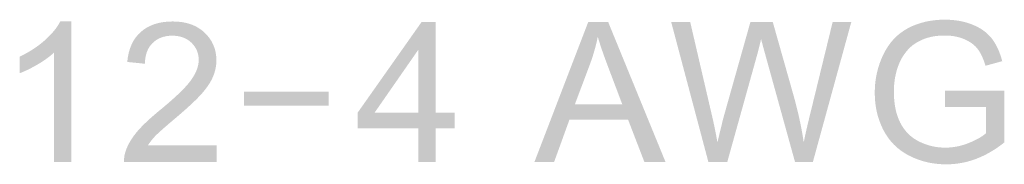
# Model space of a CAD drawing. Header units: inches. Extents: x 3728 to 5725, y -2497 to -825.
# Tile 10 of 17: x 5602.38 to 5610.81, y -2398.47 to -2397.23. Entities that reach past the tile are written whole.
import ezdxf

# ---------------------------------------------------------------- set-up
doc = ezdxf.new("R2010")
doc.units = ezdxf.units.IN
doc.header["$MEASUREMENT"] = 0
doc.layers.add('MARK', color=4, linetype='Continuous', lineweight=13)

msp = doc.modelspace()

# ---------------------------------------------------------------- hatches: boundary and pattern name
at = {"layer": 'MARK', "lineweight": 0}
h = msp.add_hatch(color=1, dxfattribs=at)
h.paths.add_polyline_path([(5605.4163, -2398.0288), (5605.7918, -2398.0288), (5605.7918, -2397.4879)], flags=16)
edge = h.paths.add_edge_path()
edge.add_spline(control_points=[(5605.9393, -2398.0288), (5605.9393, -2398.0288), (5605.9393, -2397.2513), (5605.9393, -2397.2513)], knot_values=[0.454545, 0.454545, 0.454545, 0.454545, 0.545455, 0.545455, 0.545455, 0.545455], degree=3, periodic=0)
edge.add_spline(control_points=[(5605.9393, -2397.2513), (5605.9393, -2397.2513), (5605.8189, -2397.2513), (5605.8189, -2397.2513)], knot_values=[0.363636, 0.363636, 0.363636, 0.363636, 0.454545, 0.454545, 0.454545, 0.454545], degree=3, periodic=0)
edge.add_spline(control_points=[(5605.8189, -2397.2513), (5605.8189, -2397.2513), (5605.2713, -2398.0288), (5605.2713, -2398.0288)], knot_values=[0.272727, 0.272727, 0.272727, 0.272727, 0.363636, 0.363636, 0.363636, 0.363636], degree=3, periodic=0)
edge.add_spline(control_points=[(5605.2713, -2398.0288), (5605.2713, -2398.0288), (5605.2713, -2398.164), (5605.2713, -2398.164)], knot_values=[0.181818, 0.181818, 0.181818, 0.181818, 0.272727, 0.272727, 0.272727, 0.272727], degree=3, periodic=0)
edge.add_spline(control_points=[(5605.2713, -2398.164), (5605.2713, -2398.164), (5605.7918, -2398.164), (5605.7918, -2398.164)], knot_values=[0.090909, 0.090909, 0.090909, 0.090909, 0.181818, 0.181818, 0.181818, 0.181818], degree=3, periodic=0)
edge.add_spline(control_points=[(5605.7918, -2398.164), (5605.7918, -2398.164), (5605.7918, -2398.4512), (5605.7918, -2398.4512)], knot_values=[0, 0, 0, 0, 0.090909, 0.090909, 0.090909, 0.090909], degree=3, periodic=0)
edge.add_spline(control_points=[(5605.7918, -2398.4512), (5605.7918, -2398.4512), (5605.9393, -2398.4512), (5605.9393, -2398.4512)], knot_values=[0.909091, 0.909091, 0.909091, 0.909091, 1, 1, 1, 1], degree=3, periodic=0)
edge.add_spline(control_points=[(5605.9393, -2398.4512), (5605.9393, -2398.4512), (5605.9393, -2398.164), (5605.9393, -2398.164)], knot_values=[0.818182, 0.818182, 0.818182, 0.818182, 0.909091, 0.909091, 0.909091, 0.909091], degree=3, periodic=0)
edge.add_spline(control_points=[(5605.9393, -2398.164), (5605.9393, -2398.164), (5606.1014, -2398.164), (5606.1014, -2398.164)], knot_values=[0.727273, 0.727273, 0.727273, 0.727273, 0.818182, 0.818182, 0.818182, 0.818182], degree=3, periodic=0)
edge.add_spline(control_points=[(5606.1014, -2398.164), (5606.1014, -2398.164), (5606.1014, -2398.0288), (5606.1014, -2398.0288)], knot_values=[0.636364, 0.636364, 0.636364, 0.636364, 0.727273, 0.727273, 0.727273, 0.727273], degree=3, periodic=0)
edge.add_spline(control_points=[(5606.1014, -2398.0288), (5606.1014, -2398.0288), (5605.9393, -2398.0288), (5605.9393, -2398.0288)], knot_values=[0.545455, 0.545455, 0.545455, 0.545455, 0.636364, 0.636364, 0.636364, 0.636364], degree=3, periodic=0)
h.paths.add_polyline_path([(5605.0238, -2397.9675), (5605.0238, -2397.8495), (5604.2968, -2397.8495), (5604.2968, -2397.9675)])
edge = h.paths.add_edge_path()
edge.add_spline(control_points=[(5604.0629, -2398.3096), (5604.0629, -2398.3096), (5603.4742, -2398.3096), (5603.4742, -2398.3096)], knot_values=[0.954545, 0.954545, 0.954545, 0.954545, 1, 1, 1, 1], degree=3, periodic=0)
edge.add_spline(control_points=[(5603.4742, -2398.3096), (5603.4907, -2398.2827), (5603.5114, -2398.2562), (5603.5365, -2398.2299)], knot_values=[0.909091, 0.909091, 0.909091, 0.909091, 0.954545, 0.954545, 0.954545, 0.954545], degree=3, periodic=0)
edge.add_spline(control_points=[(5603.5365, -2398.2299), (5603.5617, -2398.2034), (5603.6184, -2398.1531), (5603.7067, -2398.0788)], knot_values=[0.863636, 0.863636, 0.863636, 0.863636, 0.909091, 0.909091, 0.909091, 0.909091], degree=3, periodic=0)
edge.add_spline(control_points=[(5603.7067, -2398.0788), (5603.8125, -2397.9894), (5603.8883, -2397.919), (5603.9338, -2397.8676)], knot_values=[0.818182, 0.818182, 0.818182, 0.818182, 0.863636, 0.863636, 0.863636, 0.863636], degree=3, periodic=0)
edge.add_spline(control_points=[(5603.9338, -2397.8676), (5603.9794, -2397.8164), (5604.012, -2397.7675), (5604.0316, -2397.7212)], knot_values=[0.772727, 0.772727, 0.772727, 0.772727, 0.818182, 0.818182, 0.818182, 0.818182], degree=3, periodic=0)
edge.add_spline(control_points=[(5604.0316, -2397.7212), (5604.0514, -2397.6748), (5604.0612, -2397.6276), (5604.0612, -2397.5795)], knot_values=[0.727273, 0.727273, 0.727273, 0.727273, 0.772727, 0.772727, 0.772727, 0.772727], degree=3, periodic=0)
edge.add_spline(control_points=[(5604.0612, -2397.5795), (5604.0612, -2397.4851), (5604.0277, -2397.406), (5603.9603, -2397.3421)], knot_values=[0.681818, 0.681818, 0.681818, 0.681818, 0.727273, 0.727273, 0.727273, 0.727273], degree=3, periodic=0)
edge.add_spline(control_points=[(5603.9603, -2397.3421), (5603.8933, -2397.2783), (5603.8022, -2397.2462), (5603.6871, -2397.2462)], knot_values=[0.636364, 0.636364, 0.636364, 0.636364, 0.681818, 0.681818, 0.681818, 0.681818], degree=3, periodic=0)
edge.add_spline(control_points=[(5603.6871, -2397.2462), (5603.5731, -2397.2462), (5603.482, -2397.2758), (5603.4144, -2397.3351)], knot_values=[0.590909, 0.590909, 0.590909, 0.590909, 0.636364, 0.636364, 0.636364, 0.636364], degree=3, periodic=0)
edge.add_spline(control_points=[(5603.4144, -2397.3351), (5603.3468, -2397.3943), (5603.3077, -2397.4803), (5603.2974, -2397.5935)], knot_values=[0.545455, 0.545455, 0.545455, 0.545455, 0.590909, 0.590909, 0.590909, 0.590909], degree=3, periodic=0)
edge.add_spline(control_points=[(5603.2974, -2397.5935), (5603.2974, -2397.5935), (5603.4488, -2397.6089), (5603.4488, -2397.6089)], knot_values=[0.5, 0.5, 0.5, 0.5, 0.545455, 0.545455, 0.545455, 0.545455], degree=3, periodic=0)
edge.add_spline(control_points=[(5603.4488, -2397.6089), (5603.4494, -2397.5337), (5603.4709, -2397.4747), (5603.5136, -2397.4323)], knot_values=[0.454545, 0.454545, 0.454545, 0.454545, 0.5, 0.5, 0.5, 0.5], degree=3, periodic=0)
edge.add_spline(control_points=[(5603.5136, -2397.4323), (5603.5561, -2397.3896), (5603.6128, -2397.3683), (5603.6838, -2397.3683)], knot_values=[0.409091, 0.409091, 0.409091, 0.409091, 0.454545, 0.454545, 0.454545, 0.454545], degree=3, periodic=0)
edge.add_spline(control_points=[(5603.6838, -2397.3683), (5603.7508, -2397.3683), (5603.8053, -2397.3884), (5603.8472, -2397.4284)], knot_values=[0.363636, 0.363636, 0.363636, 0.363636, 0.409091, 0.409091, 0.409091, 0.409091], degree=3, periodic=0)
edge.add_spline(control_points=[(5603.8472, -2397.4284), (5603.8888, -2397.4686), (5603.9098, -2397.5178), (5603.9098, -2397.5762)], knot_values=[0.318182, 0.318182, 0.318182, 0.318182, 0.363636, 0.363636, 0.363636, 0.363636], degree=3, periodic=0)
edge.add_spline(control_points=[(5603.9098, -2397.5762), (5603.9098, -2397.6318), (5603.8869, -2397.691), (5603.8411, -2397.7533)], knot_values=[0.272727, 0.272727, 0.272727, 0.272727, 0.318182, 0.318182, 0.318182, 0.318182], degree=3, periodic=0)
edge.add_spline(control_points=[(5603.8411, -2397.7533), (5603.7952, -2397.8159), (5603.7069, -2397.9005), (5603.5765, -2398.0075)], knot_values=[0.227273, 0.227273, 0.227273, 0.227273, 0.272727, 0.272727, 0.272727, 0.272727], degree=3, periodic=0)
edge.add_spline(control_points=[(5603.5765, -2398.0075), (5603.4927, -2398.0763), (5603.4284, -2398.1369), (5603.3837, -2398.1891)], knot_values=[0.181818, 0.181818, 0.181818, 0.181818, 0.227273, 0.227273, 0.227273, 0.227273], degree=3, periodic=0)
edge.add_spline(control_points=[(5603.3837, -2398.1891), (5603.3393, -2398.2417), (5603.3069, -2398.2947), (5603.2868, -2398.3489)], knot_values=[0.136364, 0.136364, 0.136364, 0.136364, 0.181818, 0.181818, 0.181818, 0.181818], degree=3, periodic=0)
edge.add_spline(control_points=[(5603.2868, -2398.3489), (5603.2742, -2398.3816), (5603.2686, -2398.4157), (5603.2697, -2398.4512)], knot_values=[0.090909, 0.090909, 0.090909, 0.090909, 0.136364, 0.136364, 0.136364, 0.136364], degree=3, periodic=0)
edge.add_spline(control_points=[(5603.2697, -2398.4512), (5603.2697, -2398.4512), (5604.0629, -2398.4512), (5604.0629, -2398.4512)], knot_values=[0.045455, 0.045455, 0.045455, 0.045455, 0.090909, 0.090909, 0.090909, 0.090909], degree=3, periodic=0)
edge.add_spline(control_points=[(5604.0629, -2398.4512), (5604.0629, -2398.4512), (5604.0629, -2398.3096), (5604.0629, -2398.3096)], knot_values=[0, 0, 0, 0, 0.045455, 0.045455, 0.045455, 0.045455], degree=3, periodic=0)
edge = h.paths.add_edge_path()
edge.add_spline(control_points=[(5602.8178, -2398.4512), (5602.8178, -2398.4512), (5602.8178, -2397.2462), (5602.8178, -2397.2462)], knot_values=[0.888889, 0.888889, 0.888889, 0.888889, 1, 1, 1, 1], degree=3, periodic=0)
edge.add_spline(control_points=[(5602.8178, -2397.2462), (5602.8178, -2397.2462), (5602.7231, -2397.2462), (5602.7231, -2397.2462)], knot_values=[0.777778, 0.777778, 0.777778, 0.777778, 0.888889, 0.888889, 0.888889, 0.888889], degree=3, periodic=0)
edge.add_spline(control_points=[(5602.7231, -2397.2462), (5602.6974, -2397.2982), (5602.6536, -2397.3515), (5602.5921, -2397.4069)], knot_values=[0.666667, 0.666667, 0.666667, 0.666667, 0.777778, 0.777778, 0.777778, 0.777778], degree=3, periodic=0)
edge.add_spline(control_points=[(5602.5921, -2397.4069), (5602.5303, -2397.4619), (5602.4583, -2397.5088), (5602.3759, -2397.5477)], knot_values=[0.555556, 0.555556, 0.555556, 0.555556, 0.666667, 0.666667, 0.666667, 0.666667], degree=3, periodic=0)
edge.add_spline(control_points=[(5602.3759, -2397.5477), (5602.3759, -2397.5477), (5602.3759, -2397.6899), (5602.3759, -2397.6899)], knot_values=[0.444444, 0.444444, 0.444444, 0.444444, 0.555556, 0.555556, 0.555556, 0.555556], degree=3, periodic=0)
edge.add_spline(control_points=[(5602.3759, -2397.6899), (5602.4217, -2397.6731), (5602.4733, -2397.6477), (5602.5312, -2397.6139)], knot_values=[0.333333, 0.333333, 0.333333, 0.333333, 0.444444, 0.444444, 0.444444, 0.444444], degree=3, periodic=0)
edge.add_spline(control_points=[(5602.5312, -2397.6139), (5602.5887, -2397.5801), (5602.6351, -2397.5463), (5602.6706, -2397.5125)], knot_values=[0.222222, 0.222222, 0.222222, 0.222222, 0.333333, 0.333333, 0.333333, 0.333333], degree=3, periodic=0)
edge.add_spline(control_points=[(5602.6706, -2397.5125), (5602.6706, -2397.5125), (5602.6706, -2398.4512), (5602.6706, -2398.4512)], knot_values=[0.111111, 0.111111, 0.111111, 0.111111, 0.222222, 0.222222, 0.222222, 0.222222], degree=3, periodic=0)
edge.add_spline(control_points=[(5602.6706, -2398.4512), (5602.6706, -2398.4512), (5602.8178, -2398.4512), (5602.8178, -2398.4512)], knot_values=[0, 0, 0, 0, 0.111111, 0.111111, 0.111111, 0.111111], degree=3, periodic=0)
edge = h.paths.add_edge_path()
edge.add_spline(control_points=[(5610.3037, -2397.9804), (5610.3037, -2397.9804), (5610.6563, -2397.9804), (5610.6563, -2397.9804)], knot_values=[0.965517, 0.965517, 0.965517, 0.965517, 1, 1, 1, 1], degree=3, periodic=0)
edge.add_spline(control_points=[(5610.6563, -2397.9804), (5610.6563, -2397.9804), (5610.6563, -2398.204), (5610.6563, -2398.204)], knot_values=[0.931034, 0.931034, 0.931034, 0.931034, 0.965517, 0.965517, 0.965517, 0.965517], degree=3, periodic=0)
edge.add_spline(control_points=[(5610.6563, -2398.204), (5610.6225, -2398.2341), (5610.5731, -2398.2623), (5610.5074, -2398.2886)], knot_values=[0.896552, 0.896552, 0.896552, 0.896552, 0.931034, 0.931034, 0.931034, 0.931034], degree=3, periodic=0)
edge.add_spline(control_points=[(5610.5074, -2398.2886), (5610.442, -2398.3151), (5610.375, -2398.3285), (5610.306, -2398.3285)], knot_values=[0.862069, 0.862069, 0.862069, 0.862069, 0.896552, 0.896552, 0.896552, 0.896552], degree=3, periodic=0)
edge.add_spline(control_points=[(5610.306, -2398.3285), (5610.2269, -2398.3285), (5610.1523, -2398.3109), (5610.0115, -2398.2411), (5609.9579, -2398.1877), (5609.921, -2398.1157)], knot_values=[0.793103, 0.793103, 0.793103, 0.793103, 0.827586, 0.827586, 0.862069, 0.862069, 0.862069, 0.862069], degree=3, periodic=0)
edge.add_spline(control_points=[(5609.921, -2398.1157), (5609.8841, -2398.0436), (5609.8657, -2397.9542), (5609.8657, -2397.8472)], knot_values=[0.758621, 0.758621, 0.758621, 0.758621, 0.793103, 0.793103, 0.793103, 0.793103], degree=3, periodic=0)
edge.add_spline(control_points=[(5609.8657, -2397.8472), (5609.8657, -2397.7603), (5609.881, -2397.6798), (5609.9115, -2397.6058)], knot_values=[0.724138, 0.724138, 0.724138, 0.724138, 0.758621, 0.758621, 0.758621, 0.758621], degree=3, periodic=0)
edge.add_spline(control_points=[(5609.9115, -2397.6058), (5609.9296, -2397.5625), (5609.9548, -2397.5231), (5609.9872, -2397.487)], knot_values=[0.689655, 0.689655, 0.689655, 0.689655, 0.724138, 0.724138, 0.724138, 0.724138], degree=3, periodic=0)
edge.add_spline(control_points=[(5609.9872, -2397.487), (5610.0199, -2397.451), (5610.0623, -2397.4219), (5610.1154, -2397.3999)], knot_values=[0.655172, 0.655172, 0.655172, 0.655172, 0.689655, 0.689655, 0.689655, 0.689655], degree=3, periodic=0)
edge.add_spline(control_points=[(5610.1154, -2397.3999), (5610.1682, -2397.3778), (5610.2311, -2397.3666), (5610.3037, -2397.3666)], knot_values=[0.62069, 0.62069, 0.62069, 0.62069, 0.655172, 0.655172, 0.655172, 0.655172], degree=3, periodic=0)
edge.add_spline(control_points=[(5610.3037, -2397.3666), (5610.3641, -2397.3666), (5610.4194, -2397.3773), (5610.4689, -2397.3982)], knot_values=[0.586207, 0.586207, 0.586207, 0.586207, 0.62069, 0.62069, 0.62069, 0.62069], degree=3, periodic=0)
edge.add_spline(control_points=[(5610.4689, -2397.3982), (5610.5186, -2397.4192), (5610.5569, -2397.4471), (5610.5837, -2397.482)], knot_values=[0.551724, 0.551724, 0.551724, 0.551724, 0.586207, 0.586207, 0.586207, 0.586207], degree=3, periodic=0)
edge.add_spline(control_points=[(5610.5837, -2397.482), (5610.6102, -2397.5169), (5610.6326, -2397.565), (5610.6507, -2397.6262)], knot_values=[0.517241, 0.517241, 0.517241, 0.517241, 0.551724, 0.551724, 0.551724, 0.551724], degree=3, periodic=0)
edge.add_spline(control_points=[(5610.6507, -2397.6262), (5610.6507, -2397.6262), (5610.7941, -2397.5868), (5610.7941, -2397.5868)], knot_values=[0.482759, 0.482759, 0.482759, 0.482759, 0.517241, 0.517241, 0.517241, 0.517241], degree=3, periodic=0)
edge.add_spline(control_points=[(5610.7941, -2397.5868), (5610.7731, -2397.506), (5610.7429, -2397.4407), (5610.703, -2397.3904)], knot_values=[0.448276, 0.448276, 0.448276, 0.448276, 0.482759, 0.482759, 0.482759, 0.482759], degree=3, periodic=0)
edge.add_spline(control_points=[(5610.703, -2397.3904), (5610.6633, -2397.3401), (5610.6083, -2397.301), (5610.5381, -2397.273)], knot_values=[0.413793, 0.413793, 0.413793, 0.413793, 0.448276, 0.448276, 0.448276, 0.448276], degree=3, periodic=0)
edge.add_spline(control_points=[(5610.5381, -2397.273), (5610.468, -2397.2448), (5610.3895, -2397.2308), (5610.3029, -2397.2308)], knot_values=[0.37931, 0.37931, 0.37931, 0.37931, 0.413793, 0.413793, 0.413793, 0.413793], degree=3, periodic=0)
edge.add_spline(control_points=[(5610.3029, -2397.2308), (5610.1833, -2397.2308), (5610.0777, -2397.2554), (5609.9861, -2397.3043)], knot_values=[0.344828, 0.344828, 0.344828, 0.344828, 0.37931, 0.37931, 0.37931, 0.37931], degree=3, periodic=0)
edge.add_spline(control_points=[(5609.9861, -2397.3043), (5609.8944, -2397.3535), (5609.824, -2397.4287), (5609.7754, -2397.5301)], knot_values=[0.310345, 0.310345, 0.310345, 0.310345, 0.344828, 0.344828, 0.344828, 0.344828], degree=3, periodic=0)
edge.add_spline(control_points=[(5609.7754, -2397.5301), (5609.7265, -2397.6312), (5609.7019, -2397.7402), (5609.7019, -2397.857)], knot_values=[0.275862, 0.275862, 0.275862, 0.275862, 0.310345, 0.310345, 0.310345, 0.310345], degree=3, periodic=0)
edge.add_spline(control_points=[(5609.7019, -2397.857), (5609.7019, -2397.9748), (5609.7265, -2398.0816), (5609.7757, -2398.1771)], knot_values=[0.241379, 0.241379, 0.241379, 0.241379, 0.275862, 0.275862, 0.275862, 0.275862], degree=3, periodic=0)
edge.add_spline(control_points=[(5609.7757, -2398.1771), (5609.8249, -2398.2724), (5609.8975, -2398.3456), (5609.9939, -2398.3959)], knot_values=[0.206897, 0.206897, 0.206897, 0.206897, 0.241379, 0.241379, 0.241379, 0.241379], degree=3, periodic=0)
edge.add_spline(control_points=[(5609.9939, -2398.3959), (5610.09, -2398.4464), (5610.1973, -2398.4716), (5610.3152, -2398.4716)], knot_values=[0.172414, 0.172414, 0.172414, 0.172414, 0.206897, 0.206897, 0.206897, 0.206897], degree=3, periodic=0)
edge.add_spline(control_points=[(5610.3152, -2398.4716), (5610.4024, -2398.4716), (5610.4876, -2398.456), (5610.5705, -2398.4246)], knot_values=[0.137931, 0.137931, 0.137931, 0.137931, 0.172414, 0.172414, 0.172414, 0.172414], degree=3, periodic=0)
edge.add_spline(control_points=[(5610.5705, -2398.4246), (5610.6535, -2398.3931), (5610.734, -2398.3464), (5610.8119, -2398.2841)], knot_values=[0.103448, 0.103448, 0.103448, 0.103448, 0.137931, 0.137931, 0.137931, 0.137931], degree=3, periodic=0)
edge.add_spline(control_points=[(5610.8119, -2398.2841), (5610.8119, -2398.2841), (5610.8119, -2397.8391), (5610.8119, -2397.8391)], knot_values=[0.068966, 0.068966, 0.068966, 0.068966, 0.103448, 0.103448, 0.103448, 0.103448], degree=3, periodic=0)
edge.add_spline(control_points=[(5610.8119, -2397.8391), (5610.8119, -2397.8391), (5610.3037, -2397.8399), (5610.3037, -2397.8399)], knot_values=[0.034483, 0.034483, 0.034483, 0.034483, 0.068966, 0.068966, 0.068966, 0.068966], degree=3, periodic=0)
edge.add_spline(control_points=[(5610.3037, -2397.8399), (5610.3037, -2397.8399), (5610.3037, -2397.9804), (5610.3037, -2397.9804)], knot_values=[0, 0, 0, 0, 0.034483, 0.034483, 0.034483, 0.034483], degree=3, periodic=0)
edge = h.paths.add_edge_path()
edge.add_spline(control_points=[(5608.2764, -2398.4512), (5608.2764, -2398.4512), (5608.4384, -2398.4512), (5608.4384, -2398.4512)], knot_values=[0.947368, 0.947368, 0.947368, 0.947368, 1, 1, 1, 1], degree=3, periodic=0)
edge.add_spline(control_points=[(5608.4384, -2398.4512), (5608.4384, -2398.4512), (5608.693, -2397.5371), (5608.693, -2397.5371)], knot_values=[0.894737, 0.894737, 0.894737, 0.894737, 0.947368, 0.947368, 0.947368, 0.947368], degree=3, periodic=0)
edge.add_spline(control_points=[(5608.693, -2397.5371), (5608.7039, -2397.4982), (5608.7156, -2397.4513), (5608.7282, -2397.3962)], knot_values=[0.842105, 0.842105, 0.842105, 0.842105, 0.894737, 0.894737, 0.894737, 0.894737], degree=3, periodic=0)
edge.add_spline(control_points=[(5608.7282, -2397.3962), (5608.7321, -2397.4136), (5608.7446, -2397.4605), (5608.7659, -2397.5371)], knot_values=[0.789474, 0.789474, 0.789474, 0.789474, 0.842105, 0.842105, 0.842105, 0.842105], degree=3, periodic=0)
edge.add_spline(control_points=[(5608.7659, -2397.5371), (5608.7659, -2397.5371), (5609.0187, -2398.4512), (5609.0187, -2398.4512)], knot_values=[0.736842, 0.736842, 0.736842, 0.736842, 0.789474, 0.789474, 0.789474, 0.789474], degree=3, periodic=0)
edge.add_spline(control_points=[(5609.0187, -2398.4512), (5609.0187, -2398.4512), (5609.1718, -2398.4512), (5609.1718, -2398.4512)], knot_values=[0.684211, 0.684211, 0.684211, 0.684211, 0.736842, 0.736842, 0.736842, 0.736842], degree=3, periodic=0)
edge.add_spline(control_points=[(5609.1718, -2398.4512), (5609.1718, -2398.4512), (5609.5009, -2397.2513), (5609.5009, -2397.2513)], knot_values=[0.631579, 0.631579, 0.631579, 0.631579, 0.684211, 0.684211, 0.684211, 0.684211], degree=3, periodic=0)
edge.add_spline(control_points=[(5609.5009, -2397.2513), (5609.5009, -2397.2513), (5609.3411, -2397.2513), (5609.3411, -2397.2513)], knot_values=[0.578947, 0.578947, 0.578947, 0.578947, 0.631579, 0.631579, 0.631579, 0.631579], degree=3, periodic=0)
edge.add_spline(control_points=[(5609.3411, -2397.2513), (5609.3411, -2397.2513), (5609.1531, -2398.0223), (5609.1531, -2398.0223)], knot_values=[0.526316, 0.526316, 0.526316, 0.526316, 0.578947, 0.578947, 0.578947, 0.578947], degree=3, periodic=0)
edge.add_spline(control_points=[(5609.1531, -2398.0223), (5609.1285, -2398.1204), (5609.1084, -2398.2076), (5609.0933, -2398.2833)], knot_values=[0.473684, 0.473684, 0.473684, 0.473684, 0.526316, 0.526316, 0.526316, 0.526316], degree=3, periodic=0)
edge.add_spline(control_points=[(5609.0933, -2398.2833), (5609.074, -2398.1509), (5609.043, -2398.0092), (5609, -2397.8586)], knot_values=[0.421053, 0.421053, 0.421053, 0.421053, 0.473684, 0.473684, 0.473684, 0.473684], degree=3, periodic=0)
edge.add_spline(control_points=[(5609, -2397.8586), (5609, -2397.8586), (5608.8282, -2397.2513), (5608.8282, -2397.2513)], knot_values=[0.368421, 0.368421, 0.368421, 0.368421, 0.421053, 0.421053, 0.421053, 0.421053], degree=3, periodic=0)
edge.add_spline(control_points=[(5608.8282, -2397.2513), (5608.8282, -2397.2513), (5608.6365, -2397.2513), (5608.6365, -2397.2513)], knot_values=[0.315789, 0.315789, 0.315789, 0.315789, 0.368421, 0.368421, 0.368421, 0.368421], degree=3, periodic=0)
edge.add_spline(control_points=[(5608.6365, -2397.2513), (5608.6365, -2397.2513), (5608.4083, -2398.0615), (5608.4083, -2398.0615)], knot_values=[0.263158, 0.263158, 0.263158, 0.263158, 0.315789, 0.315789, 0.315789, 0.315789], degree=3, periodic=0)
edge.add_spline(control_points=[(5608.4083, -2398.0615), (5608.4027, -2398.0813), (5608.3848, -2398.1551), (5608.3541, -2398.2833)], knot_values=[0.210526, 0.210526, 0.210526, 0.210526, 0.263158, 0.263158, 0.263158, 0.263158], degree=3, periodic=0)
edge.add_spline(control_points=[(5608.3541, -2398.2833), (5608.3398, -2398.202), (5608.3231, -2398.1201), (5608.3035, -2398.0377)], knot_values=[0.157895, 0.157895, 0.157895, 0.157895, 0.210526, 0.210526, 0.210526, 0.210526], degree=3, periodic=0)
edge.add_spline(control_points=[(5608.3035, -2398.0377), (5608.3035, -2398.0377), (5608.1208, -2397.2513), (5608.1208, -2397.2513)], knot_values=[0.105263, 0.105263, 0.105263, 0.105263, 0.157895, 0.157895, 0.157895, 0.157895], degree=3, periodic=0)
edge.add_spline(control_points=[(5608.1208, -2397.2513), (5608.1208, -2397.2513), (5607.9579, -2397.2513), (5607.9579, -2397.2513)], knot_values=[0.052632, 0.052632, 0.052632, 0.052632, 0.105263, 0.105263, 0.105263, 0.105263], degree=3, periodic=0)
edge.add_spline(control_points=[(5607.9579, -2397.2513), (5607.9579, -2397.2513), (5608.2764, -2398.4512), (5608.2764, -2398.4512)], knot_values=[0, 0, 0, 0, 0.052632, 0.052632, 0.052632, 0.052632], degree=3, periodic=0)
edge = h.paths.add_edge_path(flags=16)
edge.add_spline(control_points=[(5607.2641, -2397.6066), (5607.2641, -2397.6066), (5607.1322, -2397.9584), (5607.1322, -2397.9584)], knot_values=[0.8, 0.8, 0.8, 0.8, 1, 1, 1, 1], degree=3, periodic=0)
edge.add_spline(control_points=[(5607.1322, -2397.9584), (5607.1322, -2397.9584), (5607.5393, -2397.9584), (5607.5393, -2397.9584)], knot_values=[0, 0, 0, 0, 0.2, 0.2, 0.2, 0.2], degree=3, periodic=0)
edge.add_spline(control_points=[(5607.5393, -2397.9584), (5607.5393, -2397.9584), (5607.4138, -2397.6262), (5607.4138, -2397.6262)], knot_values=[0.2, 0.2, 0.2, 0.2, 0.4, 0.4, 0.4, 0.4], degree=3, periodic=0)
edge.add_spline(control_points=[(5607.4138, -2397.6262), (5607.3758, -2397.5253), (5607.3473, -2397.4424), (5607.3289, -2397.3773)], knot_values=[0.4, 0.4, 0.4, 0.4, 0.6, 0.6, 0.6, 0.6], degree=3, periodic=0)
edge.add_spline(control_points=[(5607.3289, -2397.3773), (5607.3135, -2397.4544), (5607.292, -2397.5306), (5607.2641, -2397.6066)], knot_values=[0.6, 0.6, 0.6, 0.6, 0.8, 0.8, 0.8, 0.8], degree=3, periodic=0)
edge = h.paths.add_edge_path()
edge.add_spline(control_points=[(5606.7861, -2398.4512), (5606.7861, -2398.4512), (5606.9548, -2398.4512), (5606.9548, -2398.4512)], knot_values=[0.875, 0.875, 0.875, 0.875, 1, 1, 1, 1], degree=3, periodic=0)
edge.add_spline(control_points=[(5606.9548, -2398.4512), (5606.9548, -2398.4512), (5607.0864, -2398.0877), (5607.0864, -2398.0877)], knot_values=[0.75, 0.75, 0.75, 0.75, 0.875, 0.875, 0.875, 0.875], degree=3, periodic=0)
edge.add_spline(control_points=[(5607.0864, -2398.0877), (5607.0864, -2398.0877), (5607.5882, -2398.0877), (5607.5882, -2398.0877)], knot_values=[0.625, 0.625, 0.625, 0.625, 0.75, 0.75, 0.75, 0.75], degree=3, periodic=0)
edge.add_spline(control_points=[(5607.5882, -2398.0877), (5607.5882, -2398.0877), (5607.7281, -2398.4512), (5607.7281, -2398.4512)], knot_values=[0.5, 0.5, 0.5, 0.5, 0.625, 0.625, 0.625, 0.625], degree=3, periodic=0)
edge.add_spline(control_points=[(5607.7281, -2398.4512), (5607.7281, -2398.4512), (5607.9092, -2398.4512), (5607.9092, -2398.4512)], knot_values=[0.375, 0.375, 0.375, 0.375, 0.5, 0.5, 0.5, 0.5], degree=3, periodic=0)
edge.add_spline(control_points=[(5607.9092, -2398.4512), (5607.9092, -2398.4512), (5607.418, -2397.2513), (5607.418, -2397.2513)], knot_values=[0.25, 0.25, 0.25, 0.25, 0.375, 0.375, 0.375, 0.375], degree=3, periodic=0)
edge.add_spline(control_points=[(5607.418, -2397.2513), (5607.418, -2397.2513), (5607.247, -2397.2513), (5607.247, -2397.2513)], knot_values=[0.125, 0.125, 0.125, 0.125, 0.25, 0.25, 0.25, 0.25], degree=3, periodic=0)
edge.add_spline(control_points=[(5607.247, -2397.2513), (5607.247, -2397.2513), (5606.7861, -2398.4512), (5606.7861, -2398.4512)], knot_values=[0, 0, 0, 0, 0.125, 0.125, 0.125, 0.125], degree=3, periodic=0)

doc.saveas('drawing.dxf')
